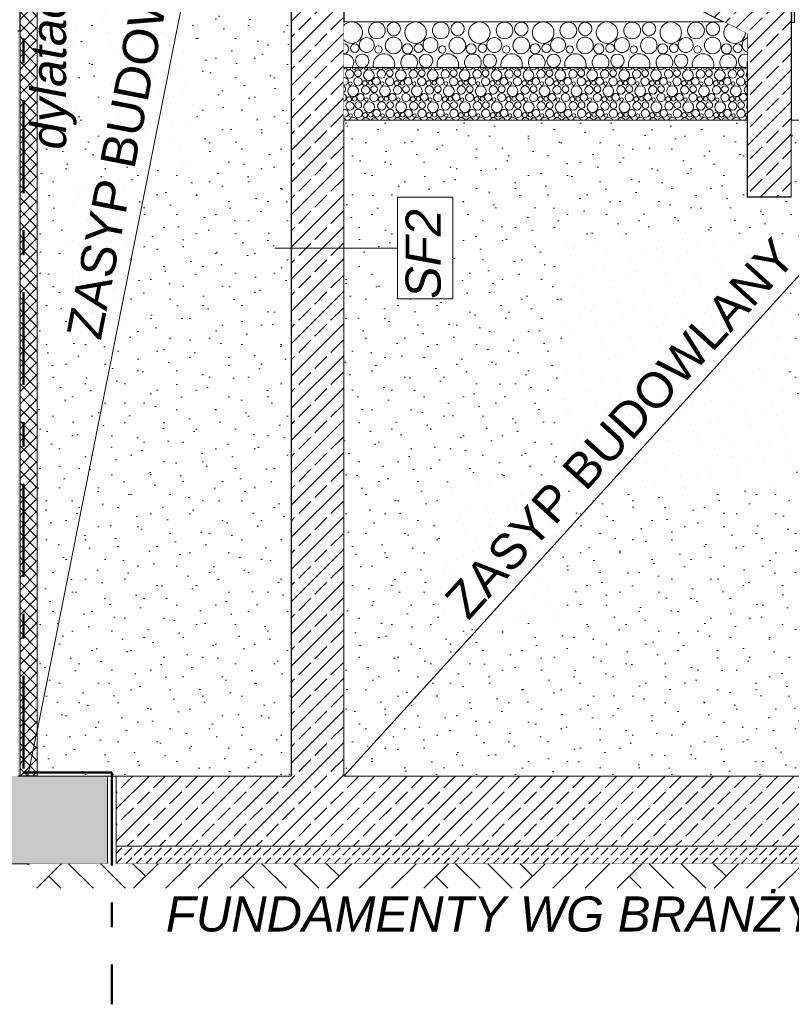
# Model space of a CAD drawing. Header units: centimetres. Extents: x -1103 to 10505, y -997 to 1780.
# Tile 17 of 102: x 1592 to 2032, y -560 to 1. Entities that reach past the tile are written whole.
import ezdxf

# ---------------------------------------------------------------- set-up
doc = ezdxf.new("R2010")
doc.units = ezdxf.units.CM
doc.header["$LTSCALE"] = 0.1
doc.header["$MEASUREMENT"] = 0
for name, pattern in [('Przerywana długa', [1000, 500, -500]), ('Przerywana podwójnie', [1093.611073, 529.166651, -211.666656, 141.111112, -211.666656]), ('Wipeout_Contour', [1000, 0, -1000])]:
    doc.linetypes.add(name, pattern=pattern)
for name, color, linetype in [('0_Teren', 7, 'Continuous'), ('2_belki.K_IR', 7, 'Continuous'), ('2_schody.K_IR', 7, 'Continuous'), ('2_stropy.ISTN', 7, 'Continuous'), ('2_stropy.K_IR', 7, 'Continuous'), ('2_ściany podporowe.K_IR', 7, 'Continuous'), ('3_linie 2D .ISTN', 7, 'Continuous'), ('3_opisy.K_IR', 7, 'Continuous'), ('3_wypełnienia.K_IR', 7, 'Continuous'), ('5_wymiary.K_IR', 7, 'Continuous')]:
    doc.layers.add(name, color=color, linetype=linetype)
doc.styles.add('GENERATED_STYLE_1', font='txt')
doc.styles.add('GENERATED_STYLE_3', font='txt')
pattern_1 = [(45, (0, 0), (-9.19239, 9.19239), []), (45, (-4.596, 4.596), (-9.19239, 9.19239), [9.75, -3.25])]
pattern_2 = [(45, (0, 35), (-11.13693, 11.13693), [0, -10.5, 0, -15.75]), (110, (35, 35), (14.80016, 5.38682), [0, -7.7, 0, -13.3])]

# ---------------------------------------------------------------- blocks, each defined once
blk = doc.blocks.new('ElemPrzekroju_93_1')
at = {"color": 254, "linetype": 'Wipeout_Contour', "lineweight": 0, "ltscale": 57447.285985}
blk.add_wipeout([(1941.85, 37.5), (1918.32, 37.5), (1952.08, 20.64), (1953.85, 19.75), (1955.63, 18.87), (1962.08, 15.64), (1963.85, 14.76), (1965.63, 13.87), (1972.08, 10.65), (1973.85, 9.76), (1975.63, 8.88), (1982.08, 5.65), (1983.85, 4.77), (1985.63, 3.88), (1992.08, 0.66), (1993.85, -0.23), (1995.63, -1.11), (2002.08, -4.34), (2003.85, -5.22), (2005.18, -5.89), (2006.85, -6.72), (2006.85, -22.44), (2031.85, -22.44), (2031.85, 12.55), (2001.85, 12.55), (2001.85, 27.53), (1971.85, 27.53), (1971.85, 42.5), (1941.85, 42.5)], dxfattribs=at).dxf.layer = '2_schody.K_IR'
at = {"layer": '2_schody.K_IR', "linetype": 'Continuous', "lineweight": 0, "true_color": 0x000000}
h = blk.add_hatch(dxfattribs=at)
h.set_pattern_fill('Beton_zbrojony_0001', color=18, style=0, pattern_type=2)
h.set_pattern_definition(pattern_1)
h.paths.add_polyline_path([(1941.85, 37.5), (1918.32, 37.5), (1952.08, 20.64), (1953.85, 19.75), (1955.63, 18.87), (1962.08, 15.64), (1963.85, 14.76), (1965.63, 13.87), (1972.08, 10.65), (1973.85, 9.76), (1975.63, 8.88), (1982.08, 5.65), (1983.85, 4.77), (1985.63, 3.88), (1992.08, 0.66), (1993.85, -0.23), (1995.63, -1.11), (2002.08, -4.34), (2003.85, -5.22), (2005.18, -5.89), (2006.85, -6.72), (2006.85, -22.44), (2031.85, -22.44), (2031.85, 12.55), (2001.85, 12.55), (2001.85, 27.53), (1971.85, 27.53), (1971.85, 42.5), (1941.85, 42.5)])
at = {"layer": '2_schody.K_IR', "color": 7, "linetype": 'Continuous', "lineweight": 30}
for p, q in [((1971.85, 42.5), (1941.85, 42.5)), ((2001.85, 27.53), (1971.85, 27.53)), ((2031.85, 12.55), (2001.85, 12.55)), ((2031.85, 12.55), (2031.85, -0.44)), ((2031.85, -0.44), (2031.85, -22.44)), ((2006.85, -6.72), (2006.85, -22.44))]:
    blk.add_line(p, q, dxfattribs=at)
at = {"layer": '2_schody.K_IR', "color": 7, "linetype": 'Continuous', "lineweight": 30, "flags": 128}
for points in [[(1971.85, 42.5), (1971.85, 29.53), (1971.85, 27.53)], [(1918.32, 37.5), (1952.08, 20.64), (1953.85, 19.75), (1955.63, 18.87), (1962.08, 15.64), (1963.85, 14.76), (1965.63, 13.87), (1972.08, 10.65), (1973.85, 9.76), (1975.63, 8.88), (1982.08, 5.65), (1983.85, 4.77), (1985.63, 3.88), (1992.08, 0.66), (1993.4, 0)], [(2001.85, 27.53), (2001.85, 14.54), (2001.85, 12.55)], [(1993.4, 0), (1993.85, -0.23), (1995.63, -1.11), (2002.08, -4.34), (2003.85, -5.22), (2005.18, -5.89), (2006.85, -6.72)]]:
    blk.add_lwpolyline(points, dxfattribs=at)
blk = doc.blocks.new('ElemPrzekroju_110_1')
at = {"color": 254, "linetype": 'Wipeout_Contour', "lineweight": 0, "ltscale": 7111.46561}
blk.add_wipeout([(1776.85, 337.5), (1746.85, 337.5), (1746.85, 0), (1776.85, 0)], dxfattribs=at).dxf.layer = '2_ściany podporowe.K_IR'
at = {"layer": '2_ściany podporowe.K_IR', "linetype": 'Continuous', "lineweight": 0, "true_color": 0x000000}
h = blk.add_hatch(dxfattribs=at)
h.set_pattern_fill('Beton_zbrojony_0001', color=18, style=0, pattern_type=2)
h.set_pattern_definition(pattern_1)
h.paths.add_polyline_path([(1776.85, 337.5), (1746.85, 337.5), (1746.85, 0), (1776.85, 0)])
at = {"layer": '2_ściany podporowe.K_IR', "color": 7, "linetype": 'Continuous', "lineweight": 30}
for p, q in [((1776.85, 337.5), (1776.85, 59.5)), ((1746.85, 322.5), (1746.85, 0)), ((1776.85, 59.5), (1776.85, 57.5)), ((1776.85, 37.5), (1776.85, 0))]:
    blk.add_line(p, q, dxfattribs=at)
blk = doc.blocks.new('ElemPrzekroju_205_1')
at = {"layer": '2_schody.K_IR', "linetype": 'Continuous', "lineweight": 0, "true_color": 0x000000}
blk.add_hatch(color=18, dxfattribs=at).paths.add_polyline_path([(2033.85, 12.54), (2031.85, 12.54), (2031.85, -0.44), (2033.85, -0.44)])
at = {"layer": '2_schody.K_IR', "color": 7, "linetype": 'Continuous', "lineweight": 15}
for p, q in [((2033.85, 12.54), (2033.85, -0.44)), ((2033.85, -0.44), (2031.85, -0.44))]:
    blk.add_line(p, q, dxfattribs=at)
blk = doc.blocks.new('ElemPrzekroju_293_1')
at = {"color": 254, "linetype": 'Wipeout_Contour', "lineweight": 0, "ltscale": 7878.927949}
blk.add_wipeout([(2185.89, -430), (1647.14, -430), (1647.14, -470), (2185.89, -470)], dxfattribs=at).dxf.layer = '2_stropy.K_IR'
at = {"layer": '2_stropy.K_IR', "linetype": 'Continuous', "lineweight": 0, "true_color": 0x000000}
h = blk.add_hatch(dxfattribs=at)
h.set_pattern_fill('Beton_zbrojony_0001', color=18, style=0, pattern_type=2)
h.set_pattern_definition(pattern_1)
h.paths.add_polyline_path([(2185.89, -430), (1647.14, -430), (1647.14, -470), (2185.89, -470)])
at = {"layer": '2_stropy.K_IR', "color": 7, "linetype": 'Continuous', "lineweight": 0}
for p, q in [((1647.14, -430), (1647.14, -470)), ((1746.85, -430), (1647.14, -430)), ((2116.85, -430), (1776.85, -430)), ((2185.89, -430), (2146.85, -430))]:
    blk.add_line(p, q, dxfattribs=at)
at = {"layer": '2_stropy.K_IR', "color": 7, "linetype": 'Przerywana długa', "lineweight": 0}
blk.add_line((2185.89, -430), (2185.89, -470), dxfattribs=at)
blk = doc.blocks.new('ElemPrzekroju_294_1')
at = {"layer": '2_ściany podporowe.K_IR', "color": 7, "linetype": 'Continuous', "lineweight": 0}
blk.add_line((1642.14, -430), (1647.14, -430), dxfattribs=at)
blk = doc.blocks.new('ElemPrzekroju_297_1')
at = {"color": 254, "linetype": 'Wipeout_Contour', "lineweight": 0, "ltscale": 7150.877448}
blk.add_wipeout([(1746.85, 0), (1746.85, -430), (1776.85, -430), (1776.85, 0)], dxfattribs=at).dxf.layer = '2_ściany podporowe.K_IR'
at = {"layer": '2_ściany podporowe.K_IR', "linetype": 'Continuous', "lineweight": 0, "true_color": 0x000000}
h = blk.add_hatch(dxfattribs=at)
h.set_pattern_fill('Beton_zbrojony_0001', color=18, style=0, pattern_type=2)
h.set_pattern_definition(pattern_1)
h.paths.add_polyline_path([(1746.85, 0), (1746.85, -430), (1776.85, -430), (1776.85, 0)])
at = {"layer": '2_ściany podporowe.K_IR', "color": 7, "linetype": 'Continuous', "lineweight": 30}
for p, q in [((1746.85, 0), (1746.85, -430)), ((1776.85, -56), (1776.85, -430))]:
    blk.add_line(p, q, dxfattribs=at)
at = {"layer": '2_ściany podporowe.K_IR', "color": 7, "linetype": 'Continuous', "lineweight": 30, "flags": 128}
blk.add_lwpolyline([(1776.85, 0), (1776.85, -26), (1776.85, -56)], dxfattribs=at)
blk = doc.blocks.new('*X306')
at = {"layer": '0_Teren', "color": 7, "linetype": 'Continuous', "lineweight": 0}
for centre, radius in [((1795.77, -4.88), 4.77), ((1805.37, -3.99), 3.84), ((1817.78, -6.12), 6.12), ((1832.14, -4.88), 4.77), ((1841.74, -3.99), 3.84), ((1854.15, -6.12), 6.12), ((1868.51, -4.88), 4.77), ((1878.11, -3.99), 3.84), ((1890.52, -6.12), 6.12), ((1904.88, -4.88), 4.77), ((1914.48, -3.99), 3.84), ((1926.89, -6.12), 6.12), ((1941.25, -4.88), 4.77), ((1950.85, -3.99), 3.84), ((1963.26, -6.12), 6.12), ((1977.62, -4.88), 4.77), ((1987.22, -3.99), 3.84), ((1789.92, -13.21), 4.26), ((1805.27, -13.43), 4.73), ((1826.29, -13.21), 4.26), ((1841.64, -13.43), 4.73), ((1862.66, -13.21), 4.26), ((1878.01, -13.43), 4.73), ((1899.03, -13.21), 4.26), ((1914.38, -13.43), 4.73), ((1935.4, -13.21), 4.26), ((1950.75, -13.43), 4.73), ((1971.78, -13.21), 4.26), ((1987.12, -13.43), 4.73), ((1783.18, -14.99), 2.51), ((1796.66, -15.76), 2.07), ((1813.17, -15.34), 2.86), ((1819.55, -14.99), 2.51), ((1833.03, -15.76), 2.07), ((1849.54, -15.34), 2.86), ((1855.93, -14.99), 2.51), ((1869.4, -15.76), 2.07), ((1885.91, -15.34), 2.86), ((1892.3, -14.99), 2.51), ((1905.77, -15.76), 2.07), ((1922.28, -15.34), 2.86), ((1928.67, -14.99), 2.51), ((1942.14, -15.76), 2.07), ((1958.66, -15.34), 2.86), ((1965.04, -14.99), 2.51), ((1978.51, -15.76), 2.07), ((1995.03, -15.34), 2.86), ((2001.41, -14.99), 2.51)]:
    blk.add_circle(centre, radius, dxfattribs=at)
for centre, radius, start, end in [((1781.41, -6.12), 6.12, 221.8713, 138.1287), ((1999.64, -6.12), 6.12, 127.3916, 359.5241), ((2008.15, -13.21), 4.26, 107.6909, 252.3091), ((1776.8, -15.34), 2.86, 271.0335, 88.9665), ((1777.77, -23.08), 4.77, 322.1861, 101.0537), ((1787.37, -22.19), 3.84, 277.0337, 262.9663), ((1799.78, -24.32), 6.12, 344.0794, 195.9206), ((1814.14, -23.08), 4.77, 322.1861, 217.8139), ((1823.74, -22.19), 3.84, 277.0337, 262.9663), ((1836.15, -24.32), 6.12, 344.0794, 195.9206), ((1850.51, -23.08), 4.77, 322.1861, 217.8139), ((1860.11, -22.19), 3.84, 277.0337, 262.9663), ((1872.52, -24.32), 6.12, 344.0794, 195.9206), ((1886.88, -23.08), 4.77, 322.1861, 217.8139), ((1896.48, -22.19), 3.84, 277.0337, 262.9663), ((1908.89, -24.32), 6.12, 344.0794, 195.9206), ((1923.25, -23.08), 4.77, 322.1861, 217.8139), ((1932.85, -22.19), 3.84, 277.0337, 262.9663), ((1945.26, -24.32), 6.12, 344.0794, 195.9206), ((1959.62, -23.08), 4.77, 322.1861, 217.8139), ((1969.22, -22.19), 3.84, 277.0337, 262.9663), ((1981.64, -24.32), 6.12, 344.0794, 195.9206), ((1995.99, -23.08), 4.77, 322.1861, 217.8139), ((2005.6, -22.19), 3.84, 70.8639, 262.9663), ((2005.6, -22.19), 3.84, 277.0337, 289.135)]:
    blk.add_arc(centre, radius, start, end, dxfattribs=at)
blk = doc.blocks.new('ElemPrzekroju_299_1')
at = {"color": 254, "linetype": 'Wipeout_Contour', "lineweight": 0, "ltscale": 21565.484967}
blk.add_wipeout([(1993.85, -0.23), (1993.4, 0), (1776.85, 0), (1776.85, -26), (2006.85, -26), (2006.85, -22.44), (2006.85, -6.72), (2005.18, -5.89), (2003.85, -5.22), (2002.08, -4.34), (1995.63, -1.11)], dxfattribs=at).dxf.layer = '0_Teren'
at = {"layer": '0_Teren', "color": 7, "linetype": 'Continuous', "lineweight": 0}
blk.add_line((1993.4, 0), (1776.85, 0), dxfattribs=at)
at = {"layer": '0_Teren', "lineweight": 0}
blk.add_blockref('*X306', (0, 0), dxfattribs=at)
blk = doc.blocks.new('*X308')
at = {"layer": '0_Teren', "color": 7, "linetype": 'Continuous', "lineweight": 0}
for centre, radius in [((1780.15, -29.74), 2.39), ((1784.95, -29.3), 1.92), ((1791.16, -30.36), 3.06), ((1798.34, -29.74), 2.39), ((1803.14, -29.3), 1.92), ((1809.35, -30.36), 3.06), ((1816.52, -29.74), 2.39), ((1821.33, -29.3), 1.92), ((1827.53, -30.36), 3.06), ((1834.71, -29.74), 2.39), ((1839.51, -29.3), 1.92), ((1845.72, -30.36), 3.06), ((1852.89, -29.74), 2.39), ((1857.7, -29.3), 1.92), ((1863.9, -30.36), 3.06), ((1871.08, -29.74), 2.39), ((1875.88, -29.3), 1.92), ((1882.09, -30.36), 3.06), ((1889.27, -29.74), 2.39), ((1894.07, -29.3), 1.92), ((1900.27, -30.36), 3.06), ((1907.45, -29.74), 2.39), ((1912.25, -29.3), 1.92), ((1918.46, -30.36), 3.06), ((1925.64, -29.74), 2.39), ((1930.44, -29.3), 1.92), ((1936.64, -30.36), 3.06), ((1943.82, -29.74), 2.39), ((1948.62, -29.3), 1.92), ((1954.83, -30.36), 3.06), ((1962.01, -29.74), 2.39), ((1966.81, -29.3), 1.92), ((1973.01, -30.36), 3.06), ((1980.19, -29.74), 2.39), ((1984.99, -29.3), 1.92), ((1991.2, -30.36), 3.06), ((1998.38, -29.74), 2.39), ((2003.18, -29.3), 1.92), ((1784.9, -34.01), 2.37), ((1788.86, -34.97), 1.43), ((1792.05, -34.79), 1.25), ((1795.42, -33.91), 2.13), ((1803.09, -34.01), 2.37), ((1807.04, -34.97), 1.43), ((1810.23, -34.79), 1.25), ((1813.6, -33.91), 2.13), ((1821.27, -34.01), 2.37), ((1825.23, -34.97), 1.43), ((1828.42, -34.79), 1.25), ((1831.79, -33.91), 2.13), ((1839.46, -34.01), 2.37), ((1843.41, -34.97), 1.43), ((1846.6, -34.79), 1.25), ((1849.97, -33.91), 2.13), ((1857.65, -34.01), 2.37), ((1861.6, -34.97), 1.43), ((1864.79, -34.79), 1.25), ((1868.16, -33.91), 2.13), ((1875.83, -34.01), 2.37), ((1879.78, -34.97), 1.43), ((1882.97, -34.79), 1.25), ((1886.34, -33.91), 2.13), ((1894.02, -34.01), 2.37), ((1897.97, -34.97), 1.43), ((1901.16, -34.79), 1.25), ((1904.53, -33.91), 2.13), ((1912.2, -34.01), 2.37), ((1916.15, -34.97), 1.43), ((1919.34, -34.79), 1.25), ((1922.71, -33.91), 2.13), ((1930.39, -34.01), 2.37), ((1934.34, -34.97), 1.43), ((1937.53, -34.79), 1.25), ((1940.9, -33.91), 2.13), ((1948.57, -34.01), 2.37), ((1952.52, -34.97), 1.43), ((1955.71, -34.79), 1.25), ((1959.08, -33.91), 2.13), ((1966.76, -34.01), 2.37), ((1970.71, -34.97), 1.43), ((1973.9, -34.79), 1.25), ((1977.27, -33.91), 2.13), ((1984.94, -34.01), 2.37), ((1988.89, -34.97), 1.43), ((1992.09, -34.79), 1.25), ((1995.45, -33.91), 2.13), ((2003.13, -34.01), 2.37), ((1782.16, -39.46), 3.06), ((1780.6, -35.18), 1.03), ((1789.34, -38.84), 2.39), ((1794.14, -38.4), 1.92), ((1800.35, -39.46), 3.06), ((1798.78, -35.18), 1.03), ((1807.52, -38.84), 2.39), ((1812.33, -38.4), 1.92), ((1818.53, -39.46), 3.06), ((1816.97, -35.18), 1.03), ((1825.71, -38.84), 2.39), ((1830.51, -38.4), 1.92), ((1836.72, -39.46), 3.06), ((1835.15, -35.18), 1.03), ((1843.89, -38.84), 2.39), ((1848.7, -38.4), 1.92), ((1854.9, -39.46), 3.06), ((1853.34, -35.18), 1.03), ((1862.08, -38.84), 2.39), ((1866.88, -38.4), 1.92), ((1873.09, -39.46), 3.06), ((1871.53, -35.18), 1.03), ((1880.27, -38.84), 2.39), ((1885.07, -38.4), 1.92), ((1891.27, -39.46), 3.06), ((1889.71, -35.18), 1.03), ((1898.45, -38.84), 2.39), ((1903.25, -38.4), 1.92), ((1909.46, -39.46), 3.06), ((1907.9, -35.18), 1.03), ((1916.64, -38.84), 2.39), ((1921.44, -38.4), 1.92), ((1927.64, -39.46), 3.06), ((1926.08, -35.18), 1.03), ((1934.82, -38.84), 2.39), ((1939.62, -38.4), 1.92), ((1945.83, -39.46), 3.06), ((1944.27, -35.18), 1.03), ((1953.01, -38.84), 2.39), ((1957.81, -38.4), 1.92), ((1964.01, -39.46), 3.06), ((1962.45, -35.18), 1.03), ((1971.19, -38.84), 2.39), ((1975.99, -38.4), 1.92), ((1982.2, -39.46), 3.06), ((1980.64, -35.18), 1.03), ((1989.38, -38.84), 2.39), ((1994.18, -38.4), 1.92), ((2000.38, -39.46), 3.06), ((1998.82, -35.18), 1.03), ((1779.86, -44.07), 1.43), ((1783.05, -43.89), 1.25), ((1786.42, -43.01), 2.13), ((1789.78, -44.28), 1.03), ((1794.09, -43.11), 2.37), ((1798.04, -44.07), 1.43), ((1801.23, -43.89), 1.25), ((1804.6, -43.01), 2.13), ((1807.97, -44.28), 1.03), ((1812.27, -43.11), 2.37), ((1816.23, -44.07), 1.43), ((1819.42, -43.89), 1.25), ((1822.79, -43.01), 2.13), ((1826.15, -44.28), 1.03), ((1830.46, -43.11), 2.37), ((1834.41, -44.07), 1.43), ((1837.6, -43.89), 1.25), ((1840.97, -43.01), 2.13), ((1844.34, -44.28), 1.03), ((1848.65, -43.11), 2.37), ((1852.6, -44.07), 1.43), ((1855.79, -43.89), 1.25), ((1859.16, -43.01), 2.13), ((1862.53, -44.28), 1.03), ((1866.83, -43.11), 2.37), ((1870.78, -44.07), 1.43), ((1873.97, -43.89), 1.25), ((1877.34, -43.01), 2.13), ((1880.71, -44.28), 1.03), ((1885.02, -43.11), 2.37), ((1888.97, -44.07), 1.43), ((1892.16, -43.89), 1.25), ((1895.53, -43.01), 2.13), ((1898.9, -44.28), 1.03), ((1903.2, -43.11), 2.37), ((1907.15, -44.07), 1.43), ((1910.34, -43.89), 1.25), ((1913.71, -43.01), 2.13), ((1917.08, -44.28), 1.03), ((1921.39, -43.11), 2.37), ((1925.34, -44.07), 1.43), ((1928.53, -43.89), 1.25), ((1931.9, -43.01), 2.13), ((1935.27, -44.28), 1.03), ((1939.57, -43.11), 2.37), ((1943.52, -44.07), 1.43), ((1946.71, -43.89), 1.25), ((1950.08, -43.01), 2.13), ((1953.45, -44.28), 1.03), ((1957.76, -43.11), 2.37), ((1961.71, -44.07), 1.43), ((1964.9, -43.89), 1.25), ((1968.27, -43.01), 2.13), ((1971.64, -44.28), 1.03), ((1975.94, -43.11), 2.37), ((1979.89, -44.07), 1.43), ((1983.09, -43.89), 1.25), ((1986.45, -43.01), 2.13), ((1989.82, -44.28), 1.03), ((1994.13, -43.11), 2.37), ((1998.08, -44.07), 1.43), ((2001.27, -43.89), 1.25), ((2004.64, -43.01), 2.13), ((1780.34, -47.94), 2.39), ((1785.09, -52.21), 2.37), ((1785.14, -47.5), 1.92), ((1791.35, -48.56), 3.06), ((1795.6, -52.11), 2.13), ((1798.52, -47.94), 2.39), ((1803.27, -52.21), 2.37), ((1803.33, -47.5), 1.92), ((1809.53, -48.56), 3.06), ((1813.79, -52.11), 2.13), ((1816.71, -47.94), 2.39), ((1821.46, -52.21), 2.37), ((1821.51, -47.5), 1.92), ((1827.72, -48.56), 3.06), ((1831.97, -52.11), 2.13), ((1834.89, -47.94), 2.39), ((1839.65, -52.21), 2.37), ((1839.7, -47.5), 1.92), ((1845.9, -48.56), 3.06), ((1850.16, -52.11), 2.13), ((1853.08, -47.94), 2.39), ((1857.83, -52.21), 2.37), ((1857.88, -47.5), 1.92), ((1864.09, -48.56), 3.06), ((1868.34, -52.11), 2.13), ((1871.27, -47.94), 2.39), ((1876.02, -52.21), 2.37), ((1876.07, -47.5), 1.92), ((1882.27, -48.56), 3.06), ((1886.53, -52.11), 2.13), ((1889.45, -47.94), 2.39), ((1894.2, -52.21), 2.37), ((1894.25, -47.5), 1.92), ((1900.46, -48.56), 3.06), ((1904.71, -52.11), 2.13), ((1907.64, -47.94), 2.39), ((1912.39, -52.21), 2.37), ((1912.44, -47.5), 1.92), ((1918.64, -48.56), 3.06), ((1922.9, -52.11), 2.13), ((1925.82, -47.94), 2.39), ((1930.57, -52.21), 2.37), ((1930.62, -47.5), 1.92), ((1936.83, -48.56), 3.06), ((1941.08, -52.11), 2.13), ((1944.01, -47.94), 2.39), ((1948.76, -52.21), 2.37), ((1948.81, -47.5), 1.92), ((1955.01, -48.56), 3.06), ((1959.27, -52.11), 2.13), ((1962.19, -47.94), 2.39), ((1966.94, -52.21), 2.37), ((1966.99, -47.5), 1.92), ((1973.2, -48.56), 3.06), ((1977.45, -52.11), 2.13), ((1980.38, -47.94), 2.39), ((1985.13, -52.21), 2.37), ((1985.18, -47.5), 1.92), ((1991.38, -48.56), 3.06), ((1995.64, -52.11), 2.13), ((1998.56, -47.94), 2.39), ((2003.31, -52.21), 2.37), ((2003.36, -47.5), 1.92), ((1780.78, -53.38), 1.03), ((1789.04, -53.17), 1.43), ((1792.23, -52.99), 1.25), ((1798.97, -53.38), 1.03), ((1807.23, -53.17), 1.43), ((1810.42, -52.99), 1.25), ((1817.15, -53.38), 1.03), ((1825.41, -53.17), 1.43), ((1828.6, -52.99), 1.25), ((1835.34, -53.38), 1.03), ((1843.6, -53.17), 1.43), ((1846.79, -52.99), 1.25), ((1853.53, -53.38), 1.03), ((1861.78, -53.17), 1.43), ((1864.97, -52.99), 1.25), ((1871.71, -53.38), 1.03), ((1879.97, -53.17), 1.43), ((1883.16, -52.99), 1.25), ((1889.9, -53.38), 1.03), ((1898.15, -53.17), 1.43), ((1901.34, -52.99), 1.25), ((1908.08, -53.38), 1.03), ((1916.34, -53.17), 1.43), ((1919.53, -52.99), 1.25), ((1926.27, -53.38), 1.03), ((1934.52, -53.17), 1.43), ((1937.71, -52.99), 1.25), ((1944.45, -53.38), 1.03), ((1952.71, -53.17), 1.43), ((1955.9, -52.99), 1.25), ((1962.64, -53.38), 1.03), ((1970.89, -53.17), 1.43), ((1974.09, -52.99), 1.25), ((1980.82, -53.38), 1.03), ((1989.08, -53.17), 1.43), ((1992.27, -52.99), 1.25), ((1999.01, -53.38), 1.03)]:
    blk.add_circle(centre, radius, dxfattribs=at)
for centre, radius, start, end in [((1775.72, -24.91), 2.37, 298.6646, 332.6869), ((1779.67, -25.87), 1.43, 185.2177, 354.7823), ((1782.86, -25.69), 1.25, 194.1882, 345.8118), ((1786.23, -24.81), 2.13, 214.1318, 325.8682), ((1789.6, -26.08), 1.03, 175.7131, 4.2869), ((1793.9, -24.91), 2.37, 207.3131, 332.6869), ((1797.86, -25.87), 1.43, 185.2177, 354.7823), ((1801.05, -25.69), 1.25, 194.1882, 345.8118), ((1804.42, -24.81), 2.13, 214.1318, 325.8682), ((1807.78, -26.08), 1.03, 175.7131, 4.2869), ((1812.09, -24.91), 2.37, 207.3131, 332.6869), ((1816.04, -25.87), 1.43, 185.2177, 354.7823), ((1819.23, -25.69), 1.25, 194.1882, 345.8118), ((1822.6, -24.81), 2.13, 214.1318, 325.8682), ((1825.97, -26.08), 1.03, 175.7131, 4.2869), ((1830.27, -24.91), 2.37, 207.3131, 332.6869), ((1834.23, -25.87), 1.43, 185.2177, 354.7823), ((1837.42, -25.69), 1.25, 194.1882, 345.8118), ((1840.79, -24.81), 2.13, 214.1318, 325.8682), ((1844.15, -26.08), 1.03, 175.7131, 4.2869), ((1848.46, -24.91), 2.37, 207.3131, 332.6869), ((1852.41, -25.87), 1.43, 185.2177, 354.7823), ((1855.6, -25.69), 1.25, 194.1882, 345.8118), ((1858.97, -24.81), 2.13, 214.1318, 325.8682), ((1862.34, -26.08), 1.03, 175.7131, 4.2869), ((1866.65, -24.91), 2.37, 207.3131, 332.6869), ((1870.6, -25.87), 1.43, 185.2177, 354.7823), ((1873.79, -25.69), 1.25, 194.1882, 345.8118), ((1877.16, -24.81), 2.13, 214.1318, 325.8682), ((1880.53, -26.08), 1.03, 175.7131, 4.2869), ((1884.83, -24.91), 2.37, 207.3131, 332.6869), ((1888.78, -25.87), 1.43, 185.2177, 354.7823), ((1891.97, -25.69), 1.25, 194.1882, 345.8118), ((1895.34, -24.81), 2.13, 214.1318, 325.8682), ((1898.71, -26.08), 1.03, 175.7131, 4.2869), ((1903.02, -24.91), 2.37, 207.3131, 332.6869), ((1906.97, -25.87), 1.43, 185.2177, 354.7823), ((1910.16, -25.69), 1.25, 194.1882, 345.8118), ((1913.53, -24.81), 2.13, 214.1318, 325.8682), ((1916.9, -26.08), 1.03, 175.7131, 4.2869), ((1921.2, -24.91), 2.37, 207.3131, 332.6869), ((1925.15, -25.87), 1.43, 185.2177, 354.7823), ((1928.34, -25.69), 1.25, 194.1882, 345.8118), ((1931.71, -24.81), 2.13, 214.1318, 325.8682), ((1935.08, -26.08), 1.03, 175.7131, 4.2869), ((1939.39, -24.91), 2.37, 207.3131, 332.6869), ((1943.34, -25.87), 1.43, 185.2177, 354.7823), ((1946.53, -25.69), 1.25, 194.1882, 345.8118), ((1949.9, -24.81), 2.13, 214.1318, 325.8682), ((1953.27, -26.08), 1.03, 175.7131, 4.2869), ((1957.57, -24.91), 2.37, 207.3131, 332.6869), ((1961.52, -25.87), 1.43, 185.2177, 354.7823), ((1964.71, -25.69), 1.25, 194.1882, 345.8118), ((1968.08, -24.81), 2.13, 214.1318, 325.8682), ((1971.45, -26.08), 1.03, 175.7131, 4.2869), ((1975.76, -24.91), 2.37, 207.3131, 332.6869), ((1979.71, -25.87), 1.43, 185.2177, 354.7823), ((1982.9, -25.69), 1.25, 194.1882, 345.8118), ((1986.27, -24.81), 2.13, 214.1318, 325.8682), ((1989.64, -26.08), 1.03, 175.7131, 4.2869), ((1993.94, -24.91), 2.37, 207.3131, 332.6869), ((1997.89, -25.87), 1.43, 185.2177, 354.7823), ((2001.09, -25.69), 1.25, 194.1882, 345.8118), ((2004.45, -24.81), 2.13, 214.1318, 325.8682), ((2007.82, -26.08), 1.03, 175.7131, 200.2064), ((1777.23, -33.91), 2.13, 259.7968, 100.2032), ((2007.08, -34.97), 1.43, 99.1327, 260.8673), ((2009.38, -30.36), 3.06, 145.812, 214.188), ((1775.95, -38.4), 1.92, 297.9319, 62.0681), ((2007.56, -38.84), 2.39, 107.3168, 252.6832), ((1775.9, -43.11), 2.37, 293.6602, 66.3398), ((1777.42, -52.11), 2.13, 254.6763, 105.3237), ((2009.57, -48.56), 3.06, 152.594, 207.406), ((1776.14, -56.6), 1.92, 18.0971, 68.176), ((1782.35, -57.66), 3.06, 32.8341, 147.1659), ((1789.52, -57.04), 2.39, 25.7592, 154.2408), ((1794.33, -56.6), 1.92, 18.0971, 161.9029), ((1800.53, -57.66), 3.06, 32.8341, 147.1659), ((1807.71, -57.04), 2.39, 25.7592, 154.2408), ((1812.51, -56.6), 1.92, 18.0971, 161.9029), ((1818.72, -57.66), 3.06, 32.8341, 147.1659), ((1825.89, -57.04), 2.39, 25.7592, 154.2408), ((1830.7, -56.6), 1.92, 18.0971, 161.9029), ((1836.9, -57.66), 3.06, 32.8341, 147.1659), ((1844.08, -57.04), 2.39, 25.7592, 154.2408), ((1848.88, -56.6), 1.92, 18.0971, 161.9029), ((1855.09, -57.66), 3.06, 32.8341, 147.1659), ((1862.27, -57.04), 2.39, 25.7592, 154.2408), ((1867.07, -56.6), 1.92, 18.0971, 161.9029), ((1873.27, -57.66), 3.06, 32.8341, 147.1659), ((1880.45, -57.04), 2.39, 25.7592, 154.2408), ((1885.25, -56.6), 1.92, 18.0971, 161.9029), ((1891.46, -57.66), 3.06, 32.8341, 147.1659), ((1898.64, -57.04), 2.39, 25.7592, 154.2408), ((1903.44, -56.6), 1.92, 18.0971, 161.9029), ((1909.64, -57.66), 3.06, 32.8341, 147.1659), ((1916.82, -57.04), 2.39, 25.7592, 154.2408), ((1921.62, -56.6), 1.92, 18.0971, 161.9029), ((1927.83, -57.66), 3.06, 32.8341, 147.1659), ((1935.01, -57.04), 2.39, 25.7592, 154.2408), ((1939.81, -56.6), 1.92, 18.0971, 161.9029), ((1946.01, -57.66), 3.06, 32.8341, 147.1659), ((1953.19, -57.04), 2.39, 25.7592, 154.2408), ((1957.99, -56.6), 1.92, 18.0971, 161.9029), ((1964.2, -57.66), 3.06, 32.8341, 147.1659), ((1971.38, -57.04), 2.39, 25.7592, 154.2408), ((1976.18, -56.6), 1.92, 18.0971, 161.9029), ((1982.38, -57.66), 3.06, 32.8341, 147.1659), ((1989.56, -57.04), 2.39, 25.7592, 154.2408), ((1994.36, -56.6), 1.92, 18.0971, 161.9029), ((2000.57, -57.66), 3.06, 32.8341, 147.1659), ((2007.75, -57.04), 2.39, 112.0473, 154.2408), ((2007.27, -53.17), 1.43, 106.7629, 253.2371)]:
    blk.add_arc(centre, radius, start, end, dxfattribs=at)
blk = doc.blocks.new('ElemPrzekroju_300_1')
at = {"color": 254, "linetype": 'Wipeout_Contour', "lineweight": 0, "ltscale": 7569.436497}
blk.add_wipeout([(2006.85, -26), (1776.85, -26), (1776.85, -56), (2006.85, -56)], dxfattribs=at).dxf.layer = '0_Teren'
at = {"layer": '0_Teren', "color": 7, "linetype": 'Continuous', "lineweight": 0}
for p, q in [((2006.85, -26), (1776.85, -26)), ((2006.85, -56), (1776.85, -56))]:
    blk.add_line(p, q, dxfattribs=at)
at = {"layer": '0_Teren', "lineweight": 0}
blk.add_blockref('*X308', (0, 0), dxfattribs=at)
blk = doc.blocks.new('ElemPrzekroju_301_1')
at = {"color": 254, "linetype": 'Wipeout_Contour', "lineweight": 0, "ltscale": 7902.427826}
blk.add_wipeout([(2185.89, -470), (1647.14, -470), (1647.14, -480), (2185.89, -480)], dxfattribs=at).dxf.layer = '2_stropy.K_IR'
at = {"layer": '2_stropy.K_IR', "linetype": 'Continuous', "lineweight": 0, "true_color": 0x000000}
h = blk.add_hatch(dxfattribs=at)
h.set_pattern_fill('Beton_0001', color=18, style=0, pattern_type=2)
h.set_pattern_definition([(45, (0, 0), (-5.656854, 5.656854), [6, -2]), (45, (0, 5.657), (-5.656854, 5.656854), [6, -2])])
h.paths.add_polyline_path([(2185.89, -470), (1647.14, -470), (1647.14, -480), (2185.89, -480)])
at = {"layer": '2_stropy.K_IR', "color": 7, "linetype": 'Continuous', "lineweight": 0}
for p, q in [((1647.14, -470), (1647.14, -480)), ((2185.89, -470), (1647.14, -470)), ((2185.89, -480), (1647.14, -480))]:
    blk.add_line(p, q, dxfattribs=at)
at = {"layer": '2_stropy.K_IR', "color": 7, "linetype": 'Przerywana długa', "lineweight": 0}
blk.add_line((2185.89, -470), (2185.89, -480), dxfattribs=at)
blk = doc.blocks.new('ElemPrzekroju_305_1')
at = {"layer": '2_stropy.ISTN', "linetype": 'Continuous', "lineweight": 0}
blk.add_hatch(color=252, dxfattribs=at).paths.add_polyline_path([(-899.91, -480), (1642.14, -480), (1642.14, -470), (-899.91, -470)])
at = {"layer": '2_stropy.ISTN', "color": 252, "linetype": 'Continuous', "lineweight": 0}
for p, q in [((1642.14, -470), (1642.14, -480)), ((1642.14, -480), (-899.91, -480))]:
    blk.add_line(p, q, dxfattribs=at)
blk = doc.blocks.new('ElemPrzekroju_325_1')
at = {"layer": '2_stropy.ISTN', "linetype": 'Continuous', "lineweight": 0}
blk.add_hatch(color=252, dxfattribs=at).paths.add_polyline_path([(-899.91, -470), (1642.14, -470), (1642.14, -430), (-899.91, -430)])
at = {"layer": '2_stropy.ISTN', "color": 252, "linetype": 'Continuous', "lineweight": 0}
for q in [(1602.14, -430), (1642.14, -470)]:
    blk.add_line((1642.14, -430), q, dxfattribs=at)
blk = doc.blocks.new('ElemPrzekroju_340_1')
at = {"layer": '2_belki.K_IR', "color": 7, "linetype": 'Continuous', "lineweight": 0}
for p, q in [((2031.85, -8), (2032.05, -8)), ((1776.85, -100), (2006.85, -100)), ((2031.85, -100), (2116.85, -100))]:
    blk.add_line(p, q, dxfattribs=at)
blk = doc.blocks.new('ElemPrzekroju_341_1')
at = {"color": 254, "linetype": 'Wipeout_Contour', "lineweight": 0, "ltscale": 8082.61159}
blk.add_wipeout([(2031.85, -22.44), (2006.85, -22.44), (2006.85, -100), (2031.85, -100)], dxfattribs=at).dxf.layer = '2_belki.K_IR'
at = {"layer": '2_belki.K_IR', "linetype": 'Continuous', "lineweight": 0, "true_color": 0x000000}
h = blk.add_hatch(dxfattribs=at)
h.set_pattern_fill('Beton_zbrojony_0001', color=18, style=0, pattern_type=2)
h.set_pattern_definition(pattern_1)
h.paths.add_polyline_path([(2031.85, -22.44), (2006.85, -22.44), (2006.85, -100), (2031.85, -100)])
at = {"layer": '2_belki.K_IR', "color": 7, "linetype": 'Continuous', "lineweight": 30}
for p, q in [((2031.85, -22.44), (2031.85, -100)), ((2006.85, -56), (2006.85, -100)), ((2031.85, -100), (2006.85, -100))]:
    blk.add_line(p, q, dxfattribs=at)
at = {"layer": '2_belki.K_IR', "color": 7, "linetype": 'Continuous', "lineweight": 30, "flags": 128}
blk.add_lwpolyline([(2006.85, -22.44), (2006.85, -26), (2006.85, -56)], dxfattribs=at)
blk = doc.blocks.new('ElemPrzekroju_381_1')
at = {"color": 254, "linetype": 'Wipeout_Contour', "lineweight": 0, "ltscale": 6566.797992}
blk.add_wipeout([(1602.14, -430), (1602.14, 322.5), (1592.14, 322.5), (1592.14, -430)], dxfattribs=at).dxf.layer = '2_ściany podporowe.K_IR'
at = {"layer": '2_ściany podporowe.K_IR', "linetype": 'Continuous', "lineweight": 0, "true_color": 0x000000}
h = blk.add_hatch(dxfattribs=at)
h.set_pattern_fill('Siatka_5x5_ukośna_0001', color=18, style=0, pattern_type=2)
h.set_pattern_definition([(45, (0, 0), (-3.535534, 3.535534), []), (135, (0, 0), (3.535534, 3.535534), [])])
h.paths.add_polyline_path([(1602.14, -430), (1602.14, 322.5), (1592.14, 322.5), (1592.14, -430)])
at = {"layer": '2_ściany podporowe.K_IR', "color": 7, "linetype": 'Continuous', "lineweight": 30}
for p, q in [((1592.14, 322.5), (1592.14, -5.26)), ((1602.14, 322.5), (1602.14, -430)), ((1592.14, -5.26), (1592.14, -430)), ((1602.14, -430), (1592.14, -430))]:
    blk.add_line(p, q, dxfattribs=at)
blk = doc.blocks.new('*X391')
at = {"layer": '2_ściany podporowe.K_IR', "linetype": 'Continuous', "lineweight": 0, "true_color": 0x000000}
for points in [[(1591.14, -14.96), (1592.14, -14.96), (1592.14, -5.26), (1591.14, -5.26)], [(1592.14, -14.96), (1591.14, -14.96), (1591.14, -29.96), (1592.14, -29.96)], [(1592.14, -29.96), (1591.14, -29.96), (1591.14, -44.96), (1592.14, -44.96)], [(1592.14, -44.96), (1591.14, -44.96), (1591.14, -59.96), (1592.14, -59.96)], [(1592.14, -59.96), (1591.14, -59.96), (1591.14, -74.96), (1592.14, -74.96)], [(1592.14, -74.96), (1591.14, -74.96), (1591.14, -89.96), (1592.14, -89.96)], [(1592.14, -89.96), (1591.14, -89.96), (1591.14, -104.96), (1592.14, -104.96)], [(1592.14, -104.96), (1591.14, -104.96), (1591.14, -119.96), (1592.14, -119.96)], [(1592.14, -119.96), (1591.14, -119.96), (1591.14, -134.96), (1592.14, -134.96)], [(1592.14, -134.96), (1591.14, -134.96), (1591.14, -149.96), (1592.14, -149.96)], [(1592.14, -149.96), (1591.14, -149.96), (1591.14, -164.96), (1592.14, -164.96)], [(1592.14, -164.96), (1591.14, -164.96), (1591.14, -179.96), (1592.14, -179.96)], [(1592.14, -179.96), (1591.14, -179.96), (1591.14, -194.96), (1592.14, -194.96)], [(1592.14, -194.96), (1591.14, -194.96), (1591.14, -209.96), (1592.14, -209.96)], [(1592.14, -209.96), (1591.14, -209.96), (1591.14, -224.96), (1592.14, -224.96)], [(1592.14, -224.96), (1591.14, -224.96), (1591.14, -239.96), (1592.14, -239.96)], [(1592.14, -239.96), (1591.14, -239.96), (1591.14, -254.96), (1592.14, -254.96)], [(1592.14, -254.96), (1591.14, -254.96), (1591.14, -269.96), (1592.14, -269.96)], [(1592.14, -269.96), (1591.14, -269.96), (1591.14, -284.96), (1592.14, -284.96)], [(1592.14, -284.96), (1591.14, -284.96), (1591.14, -299.96), (1592.14, -299.96)], [(1592.14, -299.96), (1591.14, -299.96), (1591.14, -314.96), (1592.14, -314.96)], [(1592.14, -314.96), (1591.14, -314.96), (1591.14, -329.96), (1592.14, -329.96)], [(1592.14, -329.96), (1591.14, -329.96), (1591.14, -344.96), (1592.14, -344.96)], [(1592.14, -344.96), (1591.14, -344.96), (1591.14, -359.96), (1592.14, -359.96)], [(1592.14, -359.96), (1591.14, -359.96), (1591.14, -374.96), (1592.14, -374.96)], [(1592.14, -374.96), (1591.14, -374.96), (1591.14, -389.96), (1592.14, -389.96)], [(1592.14, -389.96), (1591.14, -389.96), (1591.14, -404.96), (1592.14, -404.96)], [(1592.14, -404.96), (1591.14, -404.96), (1591.14, -419.96), (1592.14, -419.96)], [(1592.14, -419.96), (1591.14, -419.96), (1591.14, -430), (1592.14, -430)]]:
    blk.add_hatch(color=18, dxfattribs=at).paths.add_polyline_path(points)
blk = doc.blocks.new('ElemPrzekroju_382_1')
at = {"color": 254, "linetype": 'Wipeout_Contour', "lineweight": 0, "ltscale": 6480.743525}
blk.add_wipeout([(1592.14, -5.26), (1591.14, -5.26), (1591.14, -430), (1592.14, -430)], dxfattribs=at).dxf.layer = '2_ściany podporowe.K_IR'
at = {"layer": '2_ściany podporowe.K_IR', "color": 7, "linetype": 'Continuous', "lineweight": 30}
for p, q in [((1592.14, -5.26), (1591.14, -5.26)), ((1592.14, -430), (1591.14, -430))]:
    blk.add_line(p, q, dxfattribs=at)
at = {"layer": '2_ściany podporowe.K_IR', "lineweight": 0}
blk.add_blockref('*X391', (0, 0), dxfattribs=at)
blk = doc.blocks.new('Etykieta_2_1', base_point=(1767.52, -128.98))
at = {"layer": '5_wymiary.K_IR', "color": 7, "linetype": 'Continuous', "lineweight": 13}
blk.add_line((1737.52, -128.98), (1797.52, -128.98), dxfattribs=at)
at = {"color": 254, "linetype": 'Wipeout_Contour', "lineweight": 0, "ltscale": 7312.074339}
blk.add_wipeout([(1807.52, -157.97), (1838.94, -157.97), (1838.95, -100), (1807.52, -100)], dxfattribs=at).dxf.layer = '5_wymiary.K_IR'
at = {"layer": '5_wymiary.K_IR', "color": 7, "linetype": 'Continuous', "lineweight": 13}
for p, q in [((1838.95, -100), (1807.52, -100)), ((1807.52, -100), (1807.52, -157.97)), ((1838.94, -157.97), (1838.95, -100)), ((1797.52, -128.98), (1807.52, -128.98)), ((1807.52, -157.97), (1838.94, -157.97))]:
    blk.add_line(p, q, dxfattribs=at)
at = {"layer": '5_wymiary.K_IR', "color": 7, "lineweight": 13, "insert": (1812.09, -157.97), "char_height": 20, "attachment_point": 1, "rotation": 89.996, "style": 'GENERATED_STYLE_3'}
blk.add_mtext('\\A1;{\\pql;\\pt0,10600;\\fArial|b0|i1|c238|p38;SF2 \\fArial|b0|i1|c238|p38;\\A1{\\H.66x;\\S^  ;}\\fArial|b0|i1|c238|p38;\\fArial|b0|i1|c238|p38;\\A1{\\H.66x;\\S^  ;}\\fArial|b0|i1|c238|p38;\\fArial|b0|i1|c238|p38;\\fArial|b0|i1|c238|p38;\\fArial|b0|i1|c238|p38;\\fArial|b0|i1|c238|p38;\\fArial|b0|i1|c238|p38;\\fArial|b0|i1|c238|p38;\\fArial|b0|i1|c238|p38;\\fArial|b0|i1|c238|p38;\\fArial|b0|i1|c238|p38;\\fArial|b0|i1|c238|p38;\\fArial|b0|i1|c238|p38;\\fArial|b0|i1|c238|p38;\\fArial|b0|i1|c238|p38;\\fArial|b0|i1|c238|p38;\\fArial|b0|i1|c238|p38;\\fArial|b0|i1|c238|p38;\\fArial|b0|i1|c238|p38;\\fArial|b0|i1|c238|p38;\\fArial|b0|i1|c238|p38;\\fArial|b0|i1|c238|p38;\\fArial|b0|i1|c238|p38;\\fArial|b0|i1|c238|p38;\\fArial|b0|i1|c238|p38;\\fArial|b0|i1|c238|p38;\\fArial|b0|i1|c238|p38;\\fArial|b0|i1|c238|p38;\\fArial|b0|i1|c238|p38;\\fArial|b0|i1|c238|p38;\\fArial|b0|i1|c238|p38;\\fArial|b0|i1|c238|p38;\\fArial|b0|i1|c238|p38;\\fArial|b0|i1|c238|p38;\\fArial|b0|i1|c238|p38;\\fArial|b0|i1|c238|p38;\\fArial|b0|i1|c238|p38;\\fArial|b0|i1|c238|p38;\\fArial|b0|i1|c238|p38;\\fArial|b0|i1|c238|p38;\\fArial|b0|i1|c238|p38;\\fArial|b0|i1|c238|p38;\\fArial|b0|i1|c238|p38;\\fArial|b0|i1|c238|p38;\\fArial|b0|i1|c238|p38;}', dxfattribs=at)

msp = doc.modelspace()

# ---------------------------------------------------------------- block references
at = {"layer": '2_schody.K_IR', "lineweight": 0}
msp.add_blockref('ElemPrzekroju_93_1', (0, 0), dxfattribs=at)
at = {"layer": '2_stropy.ISTN', "lineweight": 0}
for name in ['ElemPrzekroju_325_1', 'ElemPrzekroju_305_1']:
    msp.add_blockref(name, (0, 0), dxfattribs=at)
at = {"layer": '2_stropy.K_IR', "lineweight": 0}
msp.add_blockref('ElemPrzekroju_293_1', (0, 0), dxfattribs=at)
at = {"layer": '2_ściany podporowe.K_IR', "lineweight": 0}
msp.add_blockref('ElemPrzekroju_110_1', (0, 0), dxfattribs=at)

# ---------------------------------------------------------------- next in the draw order: block references
at = {"layer": '2_schody.K_IR', "lineweight": 0}
msp.add_blockref('ElemPrzekroju_205_1', (0, 0), dxfattribs=at)
at = {"layer": '2_stropy.K_IR', "lineweight": 0}
msp.add_blockref('ElemPrzekroju_301_1', (0, 0), dxfattribs=at)
at = {"layer": '2_ściany podporowe.K_IR', "lineweight": 0}
for name in ['ElemPrzekroju_381_1', 'ElemPrzekroju_297_1', 'ElemPrzekroju_294_1']:
    msp.add_blockref(name, (0, 0), dxfattribs=at)

# ---------------------------------------------------------------- next in the draw order: block references
at = {"layer": '0_Teren', "lineweight": 0}
msp.add_blockref('ElemPrzekroju_299_1', (0, 0), dxfattribs=at)
at = {"layer": '2_ściany podporowe.K_IR', "lineweight": 0}
msp.add_blockref('ElemPrzekroju_382_1', (0, 0), dxfattribs=at)

# ---------------------------------------------------------------- next in the draw order: wipeouts: each hides what was drawn before it
at = {"color": 254, "linetype": 'Wipeout_Contour', "lineweight": 0, "ltscale": 6868.507872}
msp.add_wipeout([(1746.85, 322.5), (1602.14, 322.5), (1602.14, -430), (1746.85, -430)], dxfattribs=at).dxf.layer = '3_wypełnienia.K_IR'
at = {"color": 254, "linetype": 'Wipeout_Contour', "lineweight": 0, "ltscale": 8022.410417}
msp.add_wipeout([(2290.63, -494), (1596.79, -494), (1596.79, -480), (2290.63, -480)], dxfattribs=at).dxf.layer = '3_wypełnienia.K_IR'

# ---------------------------------------------------------------- next in the draw order: hatches: boundary and pattern name
at = {"layer": '3_wypełnienia.K_IR', "linetype": 'Continuous', "lineweight": 0}
h = msp.add_hatch(dxfattribs=at)
h.set_pattern_fill('Piasek_0001', style=0, pattern_type=2)
h.set_pattern_definition(pattern_2)
h.paths.add_polyline_path([(1746.85, 322.5), (1602.14, 322.5), (1602.14, -430), (1746.85, -430)])
h = msp.add_hatch(dxfattribs=at)
h.set_pattern_fill('Grunt_0001', style=0, pattern_type=2)
h.set_pattern_definition([(45, (0, 0), (-27.57716, 27.57716), []), (45, (-9.19, 9.19), (-55.1543, 55.1543), []), (45, (-18.385, 18.385), (-55.1543, 55.1543), []), (135, (-27.577, 27.577), (9.19239, 9.19239), [39, -39])])
h.paths.add_polyline_path([(2290.63, -494), (1596.79, -494), (1596.79, -480), (2290.63, -480)])

# ---------------------------------------------------------------- next in the draw order: linework, layer by layer
at = {"layer": '3_linie 2D .ISTN', "color": 1, "linetype": 'Przerywana podwójnie', "lineweight": 50}
msp.add_lwpolyline([(1594.29, 392.72), (1594.29, -428), (1644.64, -428), (1644.64, -560.14)], dxfattribs=at)
at = {"layer": '3_opisy.K_IR', "color": 7, "linetype": 'Continuous', "lineweight": 15}
msp.add_lwpolyline([(1746.85, 322.5), (1596.79, -430)], dxfattribs=at)
at = {"layer": '3_wypełnienia.K_IR', "color": 7, "linetype": 'Continuous', "lineweight": 15, "flags": 128}
msp.add_lwpolyline([(1746.85, 322.5), (1602.14, 322.5), (1602.14, -430), (1746.85, -430)], close=True, dxfattribs=at)

# ---------------------------------------------------------------- next in the draw order: block references
at = {"layer": '0_Teren', "lineweight": 0}
msp.add_blockref('ElemPrzekroju_300_1', (0, 0), dxfattribs=at)

# ---------------------------------------------------------------- next in the draw order: texts
at = {"layer": '3_opisy.K_IR', "color": 7, "linetype": 'Continuous', "lineweight": 0, "insert": (1665.41, -45), "char_height": 20, "attachment_point": 8, "rotation": 78.9367, "style": 'GENERATED_STYLE_1'}
msp.add_mtext('\\A1;{\\pqc;\\fArial|b0|i0|c238|p38;ZASYP BUDOWLANY}', dxfattribs=at)
at = {"layer": '3_opisy.K_IR', "color": 1, "linetype": 'Continuous', "lineweight": 50, "insert": (1624.63, -17.64), "char_height": 20, "attachment_point": 8, "rotation": 90, "style": 'GENERATED_STYLE_3'}
msp.add_mtext('\\A1;{\\pqc;\\fArial|b0|i1|c238|p38;dylatacja}', dxfattribs=at)
at = {"layer": '3_opisy.K_IR', "color": 1, "linetype": 'Continuous', "lineweight": 50, "insert": (1995.18, -518.91), "char_height": 20, "attachment_point": 8, "style": 'GENERATED_STYLE_3'}
msp.add_mtext('\\A1;{\\pqc;\\fArial|b0|i1|c238|p38;FUNDAMENTY WG\\fArial|b0|i1|c238|p38; \\fArial|b0|i1|c238|p38;BRANŻY KONSTRUKCYJNEJ}', dxfattribs=at)

# ---------------------------------------------------------------- next in the draw order: block references
at = {"layer": '2_belki.K_IR', "lineweight": 0}
msp.add_blockref('ElemPrzekroju_340_1', (0, 0), dxfattribs=at)

# ---------------------------------------------------------------- next in the draw order: block references
msp.add_blockref('ElemPrzekroju_341_1', (0, 0), dxfattribs=at)

# ---------------------------------------------------------------- next in the draw order: wipeouts: each hides what was drawn before it
at = {"color": 254, "linetype": 'Wipeout_Contour', "lineweight": 0, "ltscale": 15966.49095}
msp.add_wipeout([(1776.85, -56), (2006.85, -56), (2006.85, -100), (2031.85, -100), (2031.85, -56), (2116.85, -56), (2116.85, -430), (1776.85, -430)], dxfattribs=at).dxf.layer = '3_wypełnienia.K_IR'

# ---------------------------------------------------------------- next in the draw order: hatches: boundary and pattern name
at = {"layer": '3_wypełnienia.K_IR', "linetype": 'Continuous', "lineweight": 0}
h = msp.add_hatch(dxfattribs=at)
h.set_pattern_fill('Piasek_0001', style=0, pattern_type=2)
h.set_pattern_definition(pattern_2)
h.paths.add_polyline_path([(1776.85, -56), (2006.85, -56), (2006.85, -100), (2031.85, -100), (2031.85, -56), (2116.85, -56), (2116.85, -430), (1776.85, -430)])

# ---------------------------------------------------------------- next in the draw order: linework, layer by layer
at = {"layer": '3_opisy.K_IR', "color": 7, "linetype": 'Continuous', "lineweight": 15}
msp.add_lwpolyline([(2116.85, -56), (1776.85, -430)], dxfattribs=at)
at = {"layer": '3_wypełnienia.K_IR', "color": 7, "linetype": 'Continuous', "lineweight": 15, "flags": 128}
msp.add_lwpolyline([(1776.85, -56), (2006.85, -56), (2006.85, -100), (2031.85, -100), (2031.85, -56), (2116.85, -56), (2116.85, -430), (1776.85, -430)], close=True, dxfattribs=at)

# ---------------------------------------------------------------- next in the draw order: block references
at = {"layer": '5_wymiary.K_IR', "color": 7, "linetype": 'Continuous', "lineweight": 13}
msp.add_blockref('Etykieta_2_1', (1767.52, -128.98), dxfattribs=at)

# ---------------------------------------------------------------- next in the draw order: texts
at = {"layer": '3_opisy.K_IR', "color": 7, "linetype": 'Continuous', "lineweight": 0, "insert": (1942.02, -238.61), "char_height": 20, "attachment_point": 8, "rotation": 47.7262, "style": 'GENERATED_STYLE_1'}
msp.add_mtext('\\A1;{\\pqc;\\fArial|b0|i0|c238|p38;ZASYP BUDOWLANY}', dxfattribs=at)

doc.saveas('drawing.dxf')
